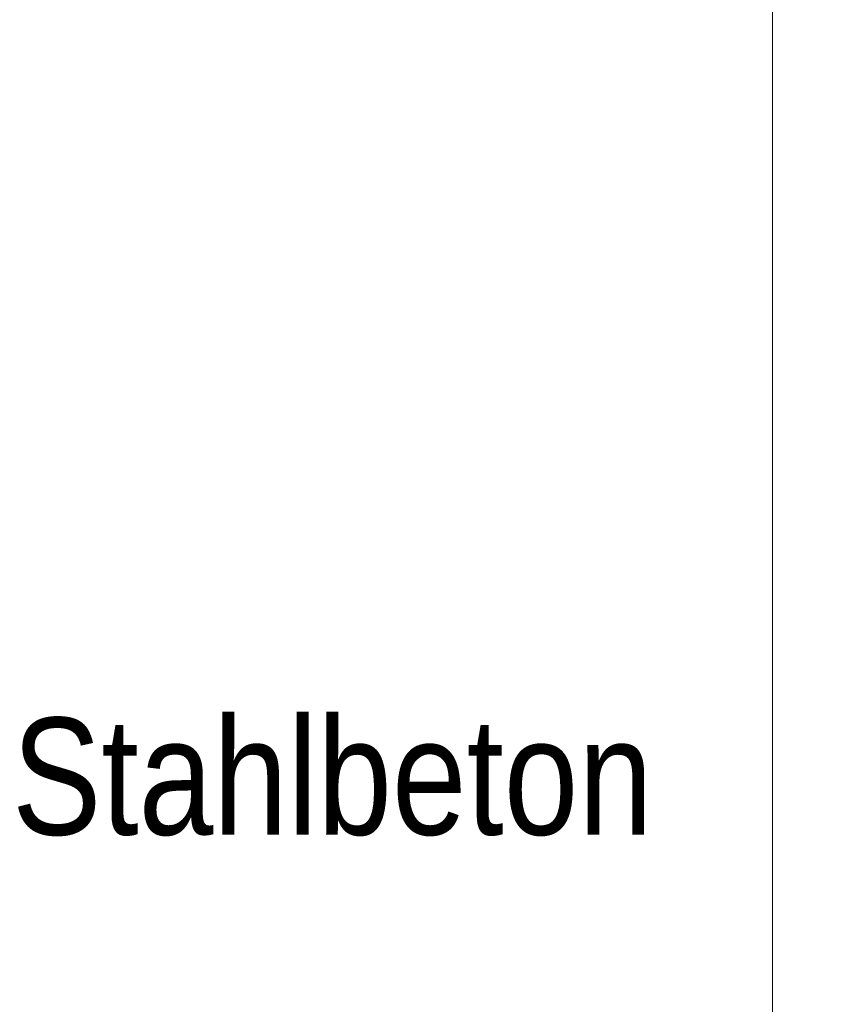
# Model space of a CAD drawing. Extents: x -620 to 3480, y 62 to 1102.
# Tile 251 of 256: x 182 to 192, y 939 to 950. Entities that reach past the tile are written whole.
import ezdxf
from ezdxf.lldxf.tags import DXFTag

# ---------------------------------------------------------------- set-up
doc = ezdxf.new("R2010")
doc.units = 0
doc.layers.get('0').update_dxf_attribs({"lineweight": 13})
doc.layers.add('E_Detail_Beschriftung', color=7, linetype='Continuous', lineweight=13, true_color=0x009900)
doc.layers.add('E_Detail_Linie_Text_Bem', color=7, linetype='Continuous', lineweight=13)
doc.styles.get("Standard").update_dxf_attribs({"font": 'ARIALN.TTF'})
tags = doc.linetypes.add('fein_strichliert-A06G9STX8I', pattern=[4, 1, -2, 1]).pattern_tags.tags
tags[8:9] = [DXFTag(74, 4), DXFTag(75, 0), DXFTag(340, '0'), DXFTag(46, 0.0), DXFTag(50, 0.0), DXFTag(44, 0.0), DXFTag(45, 0.0)]
tags[6:7] = [DXFTag(74, 4), DXFTag(75, 0), DXFTag(340, '0'), DXFTag(46, 0.0), DXFTag(50, 0.0), DXFTag(44, 0.0), DXFTag(45, 0.0)]
tags[4:5] = [DXFTag(74, 4), DXFTag(75, 0), DXFTag(340, '0'), DXFTag(46, 0.0), DXFTag(50, 0.0), DXFTag(44, 0.0), DXFTag(45, 0.0)]

# ---------------------------------------------------------------- blocks, each defined once
blk = doc.blocks.new('Referenz-A06G9STY8I')
at = {"layer": 'E_Detail_Linie_Text_Bem', "linetype": 'fein_strichliert-A06G9STX8I', "ltscale": 0.65}
blk.add_line((190.937, 900.816), (190.937, 962.133), dxfattribs=at)
at = {"layer": 'E_Detail_Beschriftung', "linetype": 'Continuous', "ltscale": 0.13, "insert": (181.835, 941.988), "char_height": 1.4, "attachment_point": 1}
blk.add_mtext('{\\fArial Narrow;Stahlbeton}', dxfattribs=at)

msp = doc.modelspace()

# ---------------------------------------------------------------- block references
at = {"color": 8, "lineweight": 25, "ltscale": 0.25, "true_color": 0x808080}
msp.add_blockref('Referenz-A06G9STY8I', (0, 0), dxfattribs=at)

doc.saveas('drawing.dxf')
